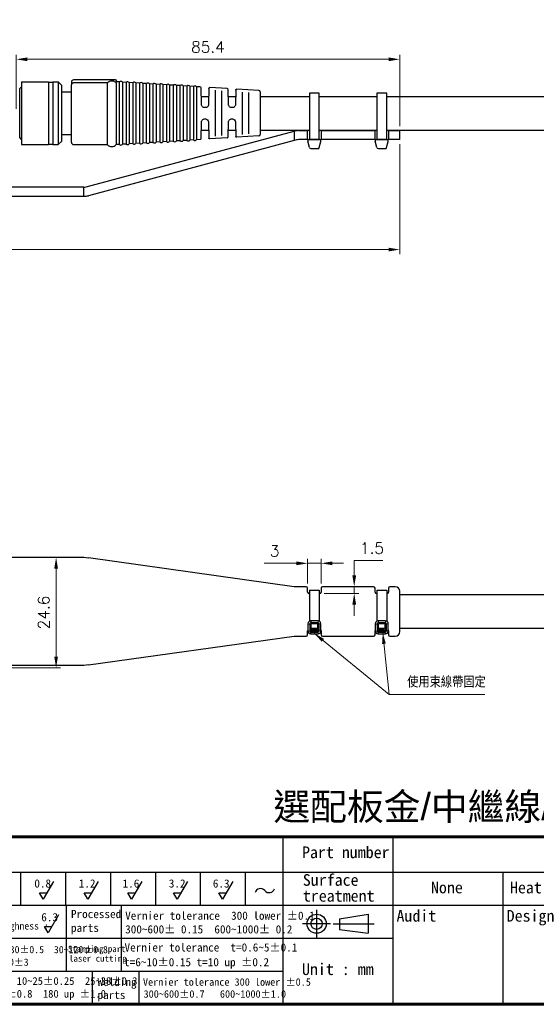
# Model space of a CAD drawing. Header units: inches. Extents: x 0 to 5766, y -2164 to 1330.
# Tile 204 of 217: x 4978 to 5093, y 238 to 457. Entities that reach past the tile are written whole.
import ezdxf
from ezdxf.enums import TextEntityAlignment as Align

# ---------------------------------------------------------------- set-up
doc = ezdxf.new("R2010")
doc.units = ezdxf.units.IN
doc.header["$MEASUREMENT"] = 0
doc.linetypes.add('SLD-實線', pattern=[0])
for name, color, linetype, lineweight in [('AM_0', 7, 'Continuous', 30), ('AM_5', 3, 'Continuous', 15), ('可見 (ISO)', 7, 'Continuous', 25)]:
    doc.layers.add(name, color=color, linetype=linetype, lineweight=lineweight)
doc.layers.add('BORDER', color=7, linetype='Continuous')
doc.layers.add('圖框', color=7, linetype='SLD-實線')
doc.styles.get("Standard").update_dxf_attribs({"font": 'arial.ttf'})
doc.styles.add('尺寸標註', font='romans.shx', dxfattribs={"bigfont": 'CHINESET.SHX'})
doc.styles.add('標題欄', font='txt')
doc.dimstyles.new('CNS1', dxfattribs={"dimtxt": 2.5, "dimasz": 2.5, "dimexe": 1, "dimexo": 1, "dimgap": 1.5, "dimtad": 1, "dimtoh": 1, "dimdec": 1, "dimdsep": 46, "dimtxsty": '尺寸標註', "dimcen": 0, "dimclrd": 2, "dimclre": 2, "dimclrt": 1, "dimadec": 0, "dimazin": 2, "dimtp": 0.1, "dimtm": 0.1, "dimtfac": 0.71, "dimtdec": 1, "dimtmove": 0, "dimatfit": 0, "dimfxl": 0, "dimlwd": 13, "dimlwe": 13, "dimarcsym": 0})
doc.dimstyles.new('CNS1$0', dxfattribs={"dimtxt": 2.5, "dimasz": 2.5, "dimexe": 1, "dimexo": 1, "dimgap": 1.5, "dimtad": 1, "dimtoh": 1, "dimdec": 1, "dimdsep": 46, "dimtxsty": '尺寸標註', "dimcen": 0, "dimclrd": 2, "dimclre": 2, "dimclrt": 1, "dimadec": 0, "dimazin": 2, "dimtp": 0.1, "dimtm": 0.1, "dimtfac": 0.71, "dimtdec": 1, "dimtmove": 0, "dimatfit": 0, "dimfxl": 0, "dimlwd": 13, "dimlwe": 13, "dimarcsym": 0})

# ---------------------------------------------------------------- blocks, each defined once
blk = doc.blocks.new('A4-英文圖框-橫式')
at = {"layer": 'BORDER', "color": 123, "linetype": 'Continuous', "lineweight": 60, "ltscale": 25.4}
blk.add_line((2151.7, -57.78), (2549.79, -57.78), dxfattribs=at)
at = {"layer": 'BORDER', "color": 60, "linetype": 'Continuous', "ltscale": 25.4}
for p, q in [((2364.21, -57.78), (2364.21, -95.06)), ((2388.73, -65.63), (2388.73, -57.78)), ((2151.7, -65.63), (2549.79, -65.63)), ((2305.82, -65.63), (2305.82, -72.99)), ((2315.82, -65.63), (2315.82, -72.99)), ((2325.82, -65.63), (2325.82, -72.99)), ((2335.82, -65.63), (2335.82, -72.99)), ((2345.82, -65.63), (2345.82, -72.99)), ((2355.82, -65.63), (2355.82, -72.99)), ((2364.21, -65.63), (2364.21, -95.06)), ((2364.22, -65.63), (2364.22, -72.99)), ((2364.22, -65.63), (2364.22, -72.99)), ((2388.73, -95.06), (2388.73, -65.63)), ((2413.26, -95.06), (2413.26, -65.63)), ((2151.7, -72.99), (2364.21, -72.99)), ((2315.96, -72.99), (2315.96, -80.35)), ((2328.19, -72.99), (2328.19, -80.35)), ((2364.21, -72.99), (2462.31, -72.99)), ((2151.7, -80.35), (2364.21, -80.35)), ((2315.96, -80.35), (2315.96, -87.7)), ((2328.19, -80.35), (2328.19, -87.7)), ((2364.21, -80.35), (2388.73, -80.35)), ((2151.7, -87.7), (2364.21, -87.7)), ((2321.74, -87.7), (2321.74, -95.06)), ((2332.11, -87.7), (2332.11, -95.06)), ((2364.21, -95.06), (2549.79, -95.06))]:
    blk.add_line(p, q, dxfattribs=at)
at = {"layer": 'BORDER', "color": 2, "linetype": 'Continuous', "ltscale": 25.4}
for p, q in [((2313.17, -67.68), (2310.88, -71.65)), ((2323.06, -67.68), (2320.77, -71.65)), ((2332.82, -67.68), (2330.53, -71.65)), ((2342.95, -67.68), (2340.66, -71.65)), ((2353.07, -67.68), (2350.78, -71.65)), ((2310.88, -71.65), (2310.05, -70.22)), ((2310.05, -70.22), (2311.7, -70.22)), ((2320.77, -71.65), (2319.94, -70.22)), ((2319.94, -70.22), (2321.59, -70.22)), ((2330.53, -71.65), (2329.7, -70.22)), ((2329.7, -70.22), (2331.35, -70.22)), ((2340.66, -71.65), (2339.84, -70.22)), ((2339.84, -70.22), (2341.48, -70.22)), ((2350.78, -71.65), (2349.96, -70.22)), ((2349.96, -70.22), (2351.61, -70.22)), ((2314.27, -75.17), (2311.98, -79.13)), ((2311.98, -79.13), (2311.16, -77.71)), ((2311.16, -77.71), (2312.8, -77.71))]:
    blk.add_line(p, q, dxfattribs=at)
at = {"layer": 'BORDER', "color": 4, "linetype": 'Continuous', "ltscale": 25.4}
for p, q in [((2371.71, -74.01), (2371.71, -80.23)), ((2374.82, -77.12), (2368.6, -77.12)), ((2375.39, -77.12), (2384.51, -77.12))]:
    blk.add_line(p, q, dxfattribs=at)
at = {"layer": 'BORDER', "color": 7, "linetype": 'Continuous', "ltscale": 25.4}
for p, q in [((2376.83, -76.06), (2383.16, -74.99)), ((2376.83, -76.06), (2376.83, -78.37)), ((2383.16, -74.99), (2383.16, -79.24)), ((2376.83, -78.37), (2383.16, -79.24))]:
    blk.add_line(p, q, dxfattribs=at)
at = {"layer": 'BORDER', "color": 123, "linetype": 'Continuous', "lineweight": 60, "ltscale": 25.4}
blk.add_lwpolyline([(2151.7, 188.79), (2555.09, 188.79), (2555.09, -95.06), (2151.7, -95.06)], close=True, dxfattribs=at)
at = {"layer": 'BORDER', "color": 7, "linetype": 'Continuous', "ltscale": 25.4}
for radius in [2.13, 1.26]:
    blk.add_circle((2371.71, -77.12), radius, dxfattribs=at)
at = {"layer": 'BORDER', "color": 2, "linetype": 'Continuous', "ltscale": 25.4}
for centre, start, end in [((2359.2, -70.55), 39.8056, 162.5792), ((2361.14, -68.94), 219.8056, 342.5792)]:
    blk.add_arc(centre, 1.26, start, end, dxfattribs=at)
at = {"layer": '圖框', "style": '標題欄'}
for s, height, p in [('Part number', 2.6053, (2368.46, -59.91)), ('0.8', 1.824, (2308.88, -67.24)), ('1.2', 1.824, (2318.77, -67.24)), ('1.6', 1.824, (2328.53, -67.24)), ('3.2', 1.824, (2338.81, -67.24)), ('6.3', 1.824, (2348.61, -67.24)), ('Surface', 2.605, (2368.64, -66.07)), ('Heat treatment', 2.6053, (2414.74, -67.75)), ('treatment', 2.605, (2368.64, -69.6)), ('Processed', 1.824, (2317.04, -74.04)), ('Vernier tolerance  300 lower %%P0.1', 1.8237, (2329.1, -74.41)), ('Audit', 2.605, (2389.49, -74.05)), ('Design', 2.605, (2414.01, -74.05)), ('surface roughness :', 1.5965, (2291.45, -76.81)), ('6.3', 1.824, (2310.42, -74.74)), ('parts', 1.824, (2317.04, -77.12)), ('300~600%%P 0.15  600~1000%%P 0.2', 1.8237, (2329.1, -77.45)), ('Vernier tolerance 6 lower %%P0.3  6~30%%P0.5  30~120%%P0.8', 1.6062, (2265.15, -82.07)), ('Stamping part', 1.4514, (2316.36, -81.99)), ('Vernier tolerance  t=0.6~5%%P0.1', 1.8237, (2328.96, -81.48)), ('120~400%%P1.2  400~1000%%P2  1000~2000%%P3', 1.6062, (2265, -84.87)), ('laser cutting', 1.4514, (2316.61, -84.12)), ('t=6~10%%P0.15 t=10 up %%P0.2', 1.8237, (2328.87, -84.76)), ('Unit : mm', 2.605, (2368.45, -85.94)), ('Vernier tolerance 10 lower %%P0.2  10~25%%P0.25  25~38%%P0.3', 1.7169, (2265.25, -89.01)), ('Welding', 1.824, (2322.95, -89.17)), ('Vernier tolerance 300 lower %%P0.5  ', 1.6654, (2333.05, -89.26)), ('38~50%%P0.5  50~100%%P0.6  100~180%%P0.8  180 up %%P1.0', 1.7169, (2265.25, -91.86)), ('300~600%%P0.7   600~1000%%P1.0', 1.6654, (2333.19, -91.93)), ('parts', 1.824, (2322.95, -92.06))]:
    blk.add_text(s, height=height, dxfattribs=at).set_placement(p, align=Align.TOP_LEFT)
blk = doc.blocks.new('*D492')
at = {"layer": 'AM_5', "color": 2, "lineweight": 13}
for p, q in [((4846.89, 435.36), (4846.89, 405)), ((5062.4, 429.47), (5062.4, 405)), ((4849.39, 406), (5059.9, 406))]:
    blk.add_line(p, q, dxfattribs=at)
at = {"layer": 'AM_5', "color": 2}
for points in [[(4849.39, 406.41), (4849.39, 405.58), (4846.89, 406)], [(5059.9, 406.41), (5059.9, 405.58), (5062.4, 406)]]:
    blk.add_solid(points, dxfattribs=at)
at = {"layer": 'Defpoints', "color": 0}
for p in [(4846.89, 436.36), (5062.4, 430.47), (5062.4, 406)]:
    blk.add_point(p, dxfattribs=at)
at = {"layer": 'AM_5', "color": 1, "insert": (4954.65, 408.75), "char_height": 2.5, "attachment_point": 5, "style": '尺寸標註'}
blk.add_mtext('215.5', dxfattribs=at)
blk = doc.blocks.new('*D493')
at = {"layer": 'AM_5', "color": 2, "lineweight": 13}
for p, q in [((4977.04, 437.36), (4977.04, 449.36)), ((4979.54, 448.36), (5059.9, 448.36)), ((5062.4, 433.47), (5062.4, 449.36))]:
    blk.add_line(p, q, dxfattribs=at)
at = {"layer": 'AM_5', "color": 2}
for points in [[(4979.54, 448.78), (4979.54, 447.94), (4977.04, 448.36)], [(5059.9, 448.78), (5059.9, 447.94), (5062.4, 448.36)]]:
    blk.add_solid(points, dxfattribs=at)
at = {"layer": 'Defpoints', "color": 0}
for p in [(5062.4, 448.36), (4977.04, 436.36), (5062.4, 432.47)]:
    blk.add_point(p, dxfattribs=at)
at = {"layer": 'AM_5', "color": 1, "insert": (5019.72, 451.11), "char_height": 2.5, "attachment_point": 5, "style": '尺寸標註'}
blk.add_mtext('85.4', dxfattribs=at)
blk = doc.blocks.new('*D494')
at = {"layer": 'AM_5', "color": 2, "lineweight": 13}
for p, q in [((4986.79, 337.47), (4986.91, 337.47)), ((4985.91, 315.37), (4985.91, 334.97)), ((4972.59, 312.87), (4986.91, 312.87))]:
    blk.add_line(p, q, dxfattribs=at)
at = {"layer": 'AM_5', "color": 2}
for points in [[(4985.5, 334.97), (4986.33, 334.97), (4985.91, 337.47)], [(4985.5, 315.37), (4986.33, 315.37), (4985.91, 312.87)]]:
    blk.add_solid(points, dxfattribs=at)
at = {"layer": 'Defpoints', "color": 0}
for p in [(4985.79, 337.47), (4985.91, 337.47), (4971.59, 312.87)]:
    blk.add_point(p, dxfattribs=at)
at = {"layer": 'AM_5', "color": 1, "insert": (4983.16, 325.17), "char_height": 2.5, "attachment_point": 5, "rotation": 90, "style": '尺寸標註'}
blk.add_mtext('24.6', dxfattribs=at)
blk = doc.blocks.new('*D495')
at = {"layer": 'AM_5', "color": 2, "lineweight": 13}
for p, q in [((5039.4, 336.13), (5032.23, 336.13)), ((5041.9, 331.62), (5041.9, 337.13)), ((5044.9, 336.13), (5041.9, 336.13)), ((5044.9, 331.62), (5044.9, 337.13)), ((5047.4, 336.13), (5049.9, 336.13))]:
    blk.add_line(p, q, dxfattribs=at)
at = {"layer": 'AM_5', "color": 2}
for points in [[(5039.4, 336.54), (5039.4, 335.71), (5041.9, 336.13)], [(5047.4, 336.54), (5047.4, 335.71), (5044.9, 336.13)]]:
    blk.add_solid(points, dxfattribs=at)
at = {"layer": 'Defpoints', "color": 0}
for p in [(5044.9, 336.13), (5041.9, 330.62), (5044.9, 330.62)]:
    blk.add_point(p, dxfattribs=at)
at = {"layer": 'AM_5', "color": 1, "insert": (5034.56, 338.88), "char_height": 2.5, "attachment_point": 5, "style": '尺寸標註'}
blk.add_mtext('3', dxfattribs=at)
blk = doc.blocks.new('*D496')
at = {"layer": 'AM_5', "color": 2, "lineweight": 13}
for p, q in [((5052.27, 333.42), (5052.27, 336.77)), ((5052.27, 336.77), (5058.65, 336.77)), ((5045.6, 329.42), (5053.27, 329.42)), ((5046.2, 330.92), (5053.27, 330.92)), ((5052.27, 329.42), (5052.27, 330.92)), ((5052.27, 326.92), (5052.27, 324.42))]:
    blk.add_line(p, q, dxfattribs=at)
at = {"layer": 'AM_5', "color": 2}
for points in [[(5051.85, 333.42), (5052.69, 333.42), (5052.27, 330.92)], [(5051.85, 326.92), (5052.69, 326.92), (5052.27, 329.42)]]:
    blk.add_solid(points, dxfattribs=at)
at = {"layer": 'Defpoints', "color": 0}
for p in [(5044.6, 329.42), (5045.2, 330.92), (5052.27, 329.42)]:
    blk.add_point(p, dxfattribs=at)
at = {"layer": 'AM_5', "color": 1, "insert": (5056.21, 339.52), "char_height": 2.5, "attachment_point": 5, "style": '尺寸標註'}
blk.add_mtext('1.5', dxfattribs=at)

msp = doc.modelspace()

# ---------------------------------------------------------------- hatches: boundary and pattern name
h = msp.add_hatch()
h.set_pattern_fill('ANSI34', color=256, scale=0.01, angle=135)
h.set_pattern_definition([(180, (4587.99952, -1324.7536), (-1e-17, -0.1905), []), (180, (4587.96777, -1324.72184), (-1e-17, -0.1905), []), (180, (4587.93602, -1324.6901), (-1e-17, -0.1905), []), (180, (4587.90427, -1324.65834), (-1e-17, -0.1905), [])])
h.paths.add_polyline_path([(5042.894, 321.717), (5042.794, 321.046), (5044.006, 321.046), (5043.906, 321.717)])
h = msp.add_hatch()
h.set_pattern_fill('ANSI34', color=256, scale=0.01, angle=135)
h.set_pattern_definition([(180, (4602.99952, -1324.7536), (-1e-17, -0.1905), []), (180, (4602.96777, -1324.72184), (-1e-17, -0.1905), []), (180, (4602.93602, -1324.6901), (-1e-17, -0.1905), []), (180, (4602.90427, -1324.65834), (-1e-17, -0.1905), [])])
h.paths.add_polyline_path([(5057.894, 321.717), (5057.794, 321.046), (5059.006, 321.046), (5058.906, 321.717)])

# ---------------------------------------------------------------- linework, layer by layer
for p, q in [((5042.301, 428.716), (5041.956, 430.116)), ((5042.251, 430.475), (5044.541, 430.475)), ((5044.484, 428.69), (5044.829, 430.09)), ((5057.301, 428.716), (5056.956, 430.116)), ((5057.251, 430.475), (5059.541, 430.475)), ((5059.484, 428.69), (5059.829, 430.09)), ((5042.596, 428.475), (5044.196, 428.475)), ((5057.596, 428.475), (5059.196, 428.475)), ((5042.294, 330.135), (5044.498, 330.135)), ((5044.498, 330.135), (5044.498, 323.227)), ((5057.294, 330.135), (5059.498, 330.135)), ((5059.498, 330.135), (5059.498, 323.227)), ((5041.964, 322.687), (5041.964, 321.017)), ((5041.964, 322.687), (5042.364, 322.587)), ((5044.235, 323.287), (5042.564, 323.287)), ((5042.564, 323.287), (5042.664, 322.887)), ((5042.664, 321.717), (5042.664, 322.687)), ((5044.235, 323.287), (5044.135, 322.887)), ((5044.135, 321.717), (5044.135, 322.687)), ((5044.835, 322.687), (5044.435, 322.587)), ((5044.835, 321.017), (5044.835, 322.687)), ((5056.964, 322.687), (5056.964, 321.017)), ((5056.964, 322.687), (5057.364, 322.587)), ((5059.235, 323.287), (5057.564, 323.287)), ((5057.564, 323.287), (5057.664, 322.887)), ((5057.664, 321.717), (5057.664, 322.687)), ((5059.235, 323.287), (5059.135, 322.887)), ((5059.135, 321.717), (5059.135, 322.687)), ((5059.835, 322.687), (5059.435, 322.587)), ((5059.835, 321.017), (5059.835, 322.687)), ((5041.964, 321.017), (5042.364, 321.117)), ((5042.664, 321.717), (5042.564, 321.717)), ((5042.564, 320.417), (5042.664, 320.817)), ((5042.564, 320.417), (5044.235, 320.417)), ((5042.794, 321.046), (5042.894, 321.717)), ((5044.006, 321.046), (5043.906, 321.717)), ((5044.235, 321.717), (5044.135, 321.717)), ((5044.235, 320.417), (5044.135, 320.817)), ((5044.235, 321.717), (5044.235, 321.117)), ((5044.835, 321.017), (5044.435, 321.117)), ((5056.964, 321.017), (5057.364, 321.117)), ((5057.664, 321.717), (5057.564, 321.717)), ((5057.564, 320.417), (5057.664, 320.817)), ((5057.564, 320.417), (5059.235, 320.417)), ((5057.794, 321.046), (5057.894, 321.717)), ((5059.006, 321.046), (5058.906, 321.717)), ((5059.235, 321.717), (5059.135, 321.717)), ((5059.235, 320.417), (5059.135, 320.817)), ((5059.235, 321.717), (5059.235, 321.117)), ((5059.835, 321.017), (5059.435, 321.117))]:
    msp.add_line(p, q)
for points in [[(5042.294, 430.475), (5044.498, 430.475), (5044.498, 440.828), (5042.294, 440.828)], [(5057.294, 430.475), (5059.498, 430.475), (5059.498, 440.828), (5057.294, 440.828)], [(5042.594, 321.717), (5044.206, 321.717), (5044.206, 321.046), (5042.594, 321.046)], [(5057.594, 321.717), (5059.206, 321.717), (5059.206, 321.046), (5057.594, 321.046)]]:
    msp.add_lwpolyline(points, close=True)
for points in [[(5042.294, 330.135), (5042.294, 323.223)], [(5057.294, 330.135), (5057.294, 323.223)], [(5044.135, 322.687), (5042.664, 322.687)], [(5059.135, 322.687), (5057.664, 322.687)]]:
    msp.add_lwpolyline(points)
for points in [[(5042.664, 320.817), (5044.135, 320.817, 0.4142136), (5044.435, 321.117), (5044.435, 322.587, 0.4142136), (5044.135, 322.887), (5042.664, 322.887, 0.4142136), (5042.364, 322.587), (5042.364, 321.117, 0.4142136)], [(5057.664, 320.817), (5059.135, 320.817, 0.4142136), (5059.435, 321.117), (5059.435, 322.587, 0.4142136), (5059.135, 322.887), (5057.664, 322.887, 0.4142136), (5057.364, 322.587), (5057.364, 321.117, 0.4142136)]]:
    msp.add_lwpolyline(points, format="xyb", close=True)
for points in [[(5042.564, 321.717), (5042.564, 321.117, 0.4142136), (5042.664, 321.017), (5044.135, 321.017, 0.4142136), (5044.235, 321.117)], [(5057.564, 321.717), (5057.564, 321.117, 0.4142136), (5057.664, 321.017), (5059.135, 321.017, 0.4142136), (5059.235, 321.117)]]:
    msp.add_lwpolyline(points, format="xyb")
for centre, radius, start, end in [((5042.251, 430.175), 0.3, 90, 191.30993), ((5044.541, 430.175), 0.3, 343.67936, 90), ((5057.251, 430.175), 0.3, 90, 191.30993), ((5059.541, 430.175), 0.3, 343.67936, 90), ((5042.596, 428.775), 0.3, 191.30993, 270), ((5044.196, 428.775), 0.3, 270, 343.67936), ((5057.596, 428.775), 0.3, 191.30993, 270), ((5059.196, 428.775), 0.3, 270, 343.67936), ((5042.564, 322.687), 0.6, 90, 180), ((5044.235, 322.687), 0.6, 0, 90), ((5057.564, 322.687), 0.6, 90, 180), ((5059.235, 322.687), 0.6, 0, 90), ((5042.564, 321.017), 0.6, 180, 270), ((5044.235, 321.017), 0.6, 270, 0), ((5057.564, 321.017), 0.6, 180, 270), ((5059.235, 321.017), 0.6, 270, 0)]:
    msp.add_arc(centre, radius, start, end)
at = {"layer": '可見 (ISO)'}
for p, q in [((4978.212, 443.361), (4978.212, 429.361)), ((4978.212, 443.361), (4984.212, 443.361)), ((4984.212, 443.361), (4984.212, 429.361)), ((4984.212, 443.261), (4985.212, 443.261)), ((4985.212, 443.361), (4985.212, 429.361)), ((4985.212, 443.361), (4986.407, 443.361)), ((4986.407, 443.361), (4986.407, 429.361)), ((4987.212, 442.556), (4986.407, 443.361)), ((4989.312, 443.276), (4989.312, 442.708)), ((4997.518, 443.776), (4989.812, 443.776)), ((4997.312, 443.098), (4989.812, 443.098)), ((4997.312, 443.098), (4997.312, 429.361)), ((4999.105, 443.776), (4997.518, 443.776)), ((4999.105, 443.776), (4999.312, 443.776)), ((4999.312, 443.776), (4999.312, 443.276)), ((4999.977, 443.32), (4999.312, 443.361)), ((4999.312, 443.098), (4999.312, 443.276)), ((4999.312, 443.098), (4999.312, 429.361)), ((4999.977, 443.32), (4999.977, 429.401)), ((5000.689, 443.276), (5000.689, 429.445)), ((5001.477, 443.228), (5000.689, 443.276)), ((5001.477, 443.228), (5001.477, 429.493)), ((5002.189, 443.185), (5002.189, 429.537)), ((5002.977, 443.136), (5002.189, 443.185)), ((5002.977, 443.136), (5002.977, 429.585)), ((5003.689, 443.093), (5003.689, 429.628)), ((5004.477, 443.045), (5003.689, 443.093)), ((5004.477, 443.045), (5004.477, 429.676)), ((5005.189, 443.001), (5005.189, 429.72)), ((5005.977, 442.953), (5005.189, 443.001)), ((5005.977, 442.953), (5005.977, 429.768)), ((5006.689, 442.909), (5006.689, 429.812)), ((5007.477, 442.861), (5006.689, 442.909)), ((4977.812, 441.861), (4978.212, 442.261)), ((4977.812, 430.861), (4977.812, 441.861)), ((4987.212, 430.166), (4987.212, 442.556)), ((4987.212, 441.111), (4989.312, 441.111)), ((4989.312, 429.861), (4989.312, 442.708)), ((5007.477, 442.861), (5007.477, 429.86)), ((5008.189, 442.818), (5008.189, 429.904)), ((5008.977, 442.769), (5008.189, 442.818)), ((5008.977, 442.769), (5008.977, 429.952)), ((5009.689, 442.726), (5009.689, 429.995)), ((5010.477, 442.678), (5009.689, 442.726)), ((5010.477, 442.678), (5010.477, 430.043)), ((5011.189, 442.634), (5011.189, 430.087)), ((5011.977, 442.586), (5011.189, 442.634)), ((5011.977, 442.586), (5011.977, 430.135)), ((5012.689, 442.542), (5012.689, 430.179)), ((5013.477, 442.494), (5012.689, 442.542)), ((5013.477, 442.494), (5013.477, 430.227)), ((5014.189, 442.451), (5014.189, 430.271)), ((5014.977, 442.402), (5014.189, 442.451)), ((5014.977, 442.402), (5014.977, 430.319)), ((5015.689, 442.359), (5015.689, 430.362)), ((5016.477, 442.311), (5015.689, 442.359)), ((5016.477, 442.311), (5016.477, 430.41)), ((5017.189, 442.267), (5017.189, 430.454)), ((5018.016, 442.217), (5017.189, 442.267)), ((5018.282, 438.296), (5018.204, 442.021)), ((5019.916, 441.892), (5019.841, 438.296)), ((5024.024, 441.849), (5020.129, 442.087)), ((5021.312, 441.467), (5021.312, 431.254)), ((5022.812, 431.379), (5022.812, 441.343)), ((5024.282, 438.296), (5024.212, 441.654)), ((5025.909, 441.525), (5025.841, 438.296)), ((5031.03, 441.421), (5026.121, 441.721)), ((5027.312, 441.072), (5027.312, 431.649)), ((5028.812, 431.775), (5028.812, 440.946)), ((5031.312, 441.121), (5031.312, 431.6)), ((5018.244, 440.111), (5019.879, 440.111)), ((5024.244, 440.111), (5025.879, 440.111)), ((5031.312, 440.111), (5042.294, 440.111)), ((5044.498, 440.111), (5057.294, 440.111)), ((5059.498, 440.111), (5104.212, 440.111)), ((5019.141, 437.611), (5018.982, 437.611)), ((5025.141, 437.611), (5024.982, 437.611)), ((5018.204, 430.7), (5018.282, 434.425)), ((5018.982, 435.111), (5019.141, 435.111)), ((5019.841, 434.425), (5019.916, 430.829)), ((5024.212, 431.067), (5024.282, 434.425)), ((5024.982, 435.111), (5025.141, 435.111)), ((5025.841, 434.425), (5025.909, 431.196)), ((4992.583, 419.929), (5038.896, 432.338)), ((5018.244, 432.611), (5019.879, 432.611)), ((5024.244, 432.611), (5025.879, 432.611)), ((5031.312, 432.611), (5042.294, 432.611)), ((5038.896, 432.338), (5038.896, 430.268)), ((5039.931, 432.475), (5041.596, 432.475)), ((5041.596, 432.475), (5041.896, 432.475)), ((5042.196, 432.475), (5041.896, 432.475)), ((5041.896, 430.475), (5041.896, 432.475)), ((5042.196, 432.475), (5042.294, 432.475)), ((5044.498, 432.611), (5057.294, 432.611)), ((5044.498, 432.475), (5044.596, 432.475)), ((5044.896, 432.475), (5044.596, 432.475)), ((5044.896, 432.475), (5045.196, 432.475)), ((5044.896, 432.475), (5044.896, 430.475)), ((5045.196, 432.475), (5056.596, 432.475)), ((5056.596, 432.475), (5056.896, 432.475)), ((5057.196, 432.475), (5056.896, 432.475)), ((5056.896, 430.475), (5056.896, 432.475)), ((5057.196, 432.475), (5057.294, 432.475)), ((5059.498, 432.611), (5104.212, 432.611)), ((5059.498, 432.475), (5059.596, 432.475)), ((5059.896, 432.475), (5059.596, 432.475)), ((5059.896, 432.475), (5060.196, 432.475)), ((5059.896, 432.475), (5059.896, 430.475)), ((5060.196, 432.475), (5061.404, 432.475)), ((5061.404, 432.475), (5062.404, 432.475)), ((5062.404, 430.475), (5062.404, 432.475)), ((4977.812, 430.861), (4978.212, 430.461)), ((4987.212, 430.166), (4986.407, 429.361)), ((4987.212, 431.611), (4989.312, 431.611)), ((5038.896, 430.268), (4993.1, 417.997)), ((5005.977, 429.768), (5005.189, 429.72)), ((5007.477, 429.86), (5006.689, 429.812)), ((5008.977, 429.952), (5008.189, 429.904)), ((5010.477, 430.043), (5009.689, 429.995)), ((5011.977, 430.135), (5011.189, 430.087)), ((5013.477, 430.227), (5012.689, 430.179)), ((5014.977, 430.319), (5014.189, 430.271)), ((5016.477, 430.41), (5015.689, 430.362)), ((5018.016, 430.505), (5017.189, 430.454)), ((5024.024, 430.872), (5020.129, 430.634)), ((5031.03, 431.301), (5026.121, 431)), ((5039.413, 430.406), (5038.896, 430.268)), ((5041.596, 430.475), (5039.931, 430.475)), ((5041.896, 430.475), (5041.596, 430.475)), ((5041.896, 430.475), (5042.196, 430.475)), ((5044.596, 430.475), (5042.196, 430.475)), ((5044.596, 430.475), (5044.896, 430.475)), ((5045.196, 430.475), (5044.896, 430.475)), ((5056.596, 430.475), (5045.196, 430.475)), ((5056.896, 430.475), (5056.596, 430.475)), ((5056.896, 430.475), (5057.196, 430.475)), ((5059.596, 430.475), (5057.196, 430.475)), ((5059.596, 430.475), (5059.896, 430.475)), ((5060.196, 430.475), (5059.896, 430.475)), ((5061.404, 430.475), (5060.196, 430.475)), ((5062.404, 430.475), (5061.404, 430.475)), ((4978.212, 429.361), (4984.212, 429.361)), ((4984.212, 429.461), (4985.212, 429.461)), ((4985.212, 429.361), (4986.407, 429.361)), ((4989.812, 429.361), (4997.312, 429.361)), ((4999.977, 429.401), (4999.312, 429.361)), ((5001.477, 429.493), (5000.689, 429.445)), ((5002.977, 429.585), (5002.189, 429.537)), ((5004.477, 429.676), (5003.689, 429.628)), ((4992.065, 419.861), (4971.592, 419.861)), ((4992.065, 417.861), (4992.065, 419.861)), ((4891.592, 417.861), (4992.065, 417.861)), ((4891.592, 337.468), (4992.065, 337.468)), ((4992.065, 337.468), (4993.1, 337.323)), ((5038.896, 330.918), (4993.1, 337.323)), ((5039.413, 330.918), (5038.896, 330.918)), ((5039.931, 330.918), (5039.413, 330.918)), ((5041.596, 330.918), (5039.931, 330.918)), ((5041.896, 329.718), (5041.896, 330.618)), ((5042.294, 329.418), (5042.196, 329.418)), ((5044.596, 329.418), (5044.498, 329.418)), ((5044.896, 330.618), (5044.896, 329.718)), ((5056.596, 330.918), (5045.196, 330.918)), ((5056.896, 329.718), (5056.896, 330.618)), ((5057.294, 329.418), (5057.196, 329.418)), ((5059.596, 329.418), (5059.498, 329.418)), ((5059.896, 330.618), (5059.896, 329.718)), ((5061.404, 330.918), (5060.196, 330.918)), ((5062.404, 320.918), (5062.404, 329.918)), ((5062.404, 329.168), (5104.212, 329.168)), ((5041.896, 320.218), (5041.896, 321.118)), ((5044.896, 321.118), (5044.896, 320.218)), ((5056.896, 320.218), (5056.896, 321.118)), ((5059.896, 321.118), (5059.896, 320.218)), ((5062.404, 321.668), (5104.212, 321.668)), ((4993.1, 313.513), (5038.896, 319.918)), ((5038.896, 319.918), (5039.413, 319.918)), ((5039.413, 319.918), (5039.931, 319.918)), ((5039.931, 319.918), (5041.596, 319.918)), ((5045.196, 319.918), (5056.596, 319.918)), ((5060.196, 319.918), (5061.404, 319.918)), ((4992.065, 313.368), (4936.071, 313.368)), ((4993.1, 313.513), (4992.065, 313.368))]:
    msp.add_line(p, q, dxfattribs=at)
for centre, radius, start, end in [((4989.812, 443.276), 0.5, 90, 180), ((5000.312, 442.949), 0.5, 40.927, 132.073), ((5001.812, 442.857), 0.5, 40.927, 132.073), ((5003.312, 442.765), 0.5, 40.927, 132.073), ((5004.812, 442.674), 0.5, 40.927, 132.073), ((5006.312, 442.582), 0.5, 40.927, 132.073), ((5007.812, 442.49), 0.5, 40.927, 132.073), ((5009.312, 442.398), 0.5, 40.927, 132.073), ((5010.812, 442.307), 0.5, 40.927, 132.073), ((5012.312, 442.215), 0.5, 40.927, 132.073), ((5013.812, 442.123), 0.5, 40.927, 132.073), ((5015.312, 442.031), 0.5, 40.927, 132.073), ((5016.812, 441.94), 0.5, 40.927, 132.073), ((5018.004, 442.017), 0.2, 1.2, 86.50001), ((5024.012, 441.649), 0.2, 1.2, 86.50001), ((5031.012, 441.121), 0.3, 0, 86.5), ((5039.931, 428.475), 4, 90, 105), ((4989.812, 429.861), 0.5, 180, 270), ((5006.312, 430.139), 0.5, 227.927, 319.073), ((5007.812, 430.231), 0.5, 227.927, 319.073), ((5009.312, 430.323), 0.5, 227.927, 319.073), ((5010.812, 430.415), 0.5, 227.927, 319.073), ((5012.312, 430.506), 0.5, 227.927, 319.073), ((5013.812, 430.598), 0.5, 227.927, 319.073), ((5015.312, 430.69), 0.5, 227.927, 319.073), ((5016.812, 430.782), 0.5, 227.927, 319.073), ((5018.004, 430.704), 0.2, 273.5, 358.8), ((5024.012, 431.072), 0.2, 273.49999, 358.8), ((5031.012, 431.6), 0.3, 273.5, 0), ((5039.931, 428.475), 2, 90, 105), ((4998.312, 430.358), 1.412, 224.9231, 315.0769), ((5000.312, 429.772), 0.5, 227.927, 319.073), ((5001.812, 429.864), 0.5, 227.927, 319.073), ((5003.312, 429.956), 0.5, 227.927, 319.073), ((5004.812, 430.048), 0.5, 227.927, 319.073), ((4992.065, 421.861), 2, 270, 285), ((4992.065, 421.861), 4, 270, 285), ((5041.596, 330.618), 0.3, 0, 90), ((5042.196, 329.718), 0.3, 180, 270), ((5044.596, 329.718), 0.3, 270, 0), ((5045.196, 330.618), 0.3, 90, 180), ((5056.596, 330.618), 0.3, 0, 90), ((5057.196, 329.718), 0.3, 180, 270), ((5059.596, 329.718), 0.3, 270, 0), ((5060.196, 330.618), 0.3, 90, 180), ((5061.404, 329.918), 1, 0, 90), ((5041.596, 320.218), 0.3, 270, 0), ((5042.196, 321.118), 0.3, 140.4478, 180), ((5044.596, 321.118), 0.3, 0, 37.02651), ((5045.196, 320.218), 0.3, 180, 270), ((5056.596, 320.218), 0.3, 270, 0), ((5057.196, 321.118), 0.3, 140.4478, 180), ((5059.596, 321.118), 0.3, 0, 37.02651), ((5060.196, 320.218), 0.3, 180, 270), ((5061.404, 320.918), 1, 270, 0)]:
    msp.add_arc(centre, radius, start, end, dxfattribs=at)
for points, knots in [([(4989.812, 443.098), (4989.759, 443.098), (4989.708, 443.092), (4989.605, 443.067), (4989.557, 443.047), (4989.462, 442.994), (4989.421, 442.958), (4989.363, 442.888), (4989.344, 442.854), (4989.318, 442.784), (4989.312, 442.747), (4989.312, 442.71), (4989.312, 442.709), (4989.312, 442.708)], [-0.089472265, -0.089472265, -0.089472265, -0.089472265, -0.07360827, -0.07360827, -0.056164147, -0.056164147, -0.034792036, -0.034792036, -0.017689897, -0.017689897, 0, 0, 0.000404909, 0.000404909, 0.000404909, 0.000404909]), ([(4997.312, 443.098), (4997.315, 443.101), (4997.318, 443.104), (4997.378, 443.166), (4997.447, 443.223), (4997.518, 443.276)], [-0.105565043, -0.105565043, -0.105565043, -0.105565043, -0.104181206, -0.104181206, -0.079681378, -0.079681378, -0.079681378, -0.079681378]), ([(4999.105, 443.276), (4998.988, 443.357), (4998.863, 443.42), (4998.728, 443.463), (4998.594, 443.506), (4998.454, 443.528), (4998.313, 443.528), (4998.106, 443.528), (4997.9, 443.481), (4997.713, 443.39), (4997.645, 443.357), (4997.58, 443.319), (4997.518, 443.276)], [0, 0, 0, 0, 0.0004203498, 0.0004203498, 0.0004203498, 0.0008406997, 0.0008406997, 0.0008406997, 0.0014585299, 0.0014585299, 0.0014585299, 0.0016813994, 0.0016813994, 0.0016813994, 0.0016813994]), ([(4999.312, 443.098), (4999.308, 443.101), (4999.305, 443.104), (4999.245, 443.166), (4999.177, 443.223), (4999.105, 443.276)], [-0.105565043, -0.105565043, -0.105565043, -0.105565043, -0.104181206, -0.104181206, -0.079681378, -0.079681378, -0.079681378, -0.079681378]), ([(5019.916, 441.892), (5019.917, 441.901), (5019.917, 441.909), (5019.92, 441.926), (5019.922, 441.934), (5019.93, 441.963), (5019.939, 441.982), (5019.963, 442.017), (5019.978, 442.033), (5020.011, 442.059), (5020.03, 442.069), (5020.075, 442.085), (5020.102, 442.089), (5020.129, 442.087)], [0, 0, 0, 0, 0.002589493, 0.002589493, 0.005136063, 0.005136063, 0.0114626, 0.0114626, 0.017789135, 0.017789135, 0.02411567, 0.02411567, 0.03208159, 0.03208159, 0.03208159, 0.03208159]), ([(5025.909, 441.525), (5025.909, 441.534), (5025.91, 441.543), (5025.912, 441.56), (5025.914, 441.568), (5025.922, 441.596), (5025.931, 441.616), (5025.955, 441.651), (5025.97, 441.667), (5026.003, 441.692), (5026.022, 441.703), (5026.067, 441.719), (5026.094, 441.722), (5026.121, 441.721)], [0, 0, 0, 0, 0.002589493, 0.002589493, 0.005136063, 0.005136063, 0.0114626, 0.0114626, 0.017789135, 0.017789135, 0.02411567, 0.02411567, 0.03208159, 0.03208159, 0.03208159, 0.03208159]), ([(5018.982, 437.611), (5018.889, 437.611), (5018.797, 437.629), (5018.713, 437.664), (5018.628, 437.7), (5018.55, 437.752), (5018.486, 437.816), (5018.422, 437.881), (5018.371, 437.957), (5018.336, 438.04), (5018.302, 438.122), (5018.284, 438.21), (5018.282, 438.296)], [0, 0, 0, 0, 0.25, 0.25, 0.25, 0.5, 0.5, 0.5, 0.75, 0.75, 0.75, 1, 1, 1, 1]), ([(5019.841, 438.296), (5019.839, 438.209), (5019.821, 438.12), (5019.786, 438.039), (5019.752, 437.957), (5019.701, 437.881), (5019.637, 437.817), (5019.574, 437.753), (5019.496, 437.7), (5019.411, 437.665), (5019.326, 437.629), (5019.234, 437.611), (5019.141, 437.611)], [0, 0, 0, 0, 0.25, 0.25, 0.25, 0.5, 0.5, 0.5, 0.75, 0.75, 0.75, 1, 1, 1, 1]), ([(5024.982, 437.611), (5024.889, 437.611), (5024.797, 437.629), (5024.712, 437.665), (5024.627, 437.7), (5024.549, 437.753), (5024.485, 437.817), (5024.421, 437.882), (5024.37, 437.959), (5024.336, 438.041), (5024.301, 438.123), (5024.284, 438.21), (5024.282, 438.296)], [0, 0, 0, 0, 0.25, 0.25, 0.25, 0.5, 0.5, 0.5, 0.75, 0.75, 0.75, 1, 1, 1, 1]), ([(5025.841, 438.296), (5025.839, 438.209), (5025.821, 438.121), (5025.787, 438.04), (5025.753, 437.959), (5025.702, 437.882), (5025.638, 437.818), (5025.575, 437.754), (5025.497, 437.701), (5025.412, 437.665), (5025.327, 437.629), (5025.234, 437.611), (5025.141, 437.611)], [0, 0, 0, 0, 0.25, 0.25, 0.25, 0.5, 0.5, 0.5, 0.75, 0.75, 0.75, 1, 1, 1, 1]), ([(5018.282, 434.425), (5018.284, 434.512), (5018.302, 434.6), (5018.337, 434.682), (5018.371, 434.764), (5018.422, 434.841), (5018.486, 434.905), (5018.551, 434.969), (5018.628, 435.022), (5018.713, 435.057), (5018.798, 435.092), (5018.89, 435.111), (5018.982, 435.111)], [0, 0, 0, 0, 0.25, 0.25, 0.25, 0.5, 0.5, 0.5, 0.75, 0.75, 0.75, 1, 1, 1, 1]), ([(5019.141, 435.111), (5019.329, 435.111), (5019.51, 435.033), (5019.766, 434.775), (5019.838, 434.599), (5019.841, 434.425)], [0, 0, 0, 0, 0.5, 0.5, 1, 1, 1, 1]), ([(5024.282, 434.425), (5024.284, 434.511), (5024.302, 434.599), (5024.336, 434.681), (5024.37, 434.763), (5024.421, 434.84), (5024.486, 434.904), (5024.55, 434.969), (5024.627, 435.021), (5024.713, 435.057), (5024.798, 435.092), (5024.89, 435.111), (5024.982, 435.111)], [0, 0, 0, 0, 0.25, 0.25, 0.25, 0.5, 0.5, 0.5, 0.75, 0.75, 0.75, 1, 1, 1, 1]), ([(5025.141, 435.111), (5025.33, 435.111), (5025.511, 435.032), (5025.767, 434.774), (5025.838, 434.598), (5025.841, 434.425)], [0, 0, 0, 0, 0.5, 0.5, 1, 1, 1, 1]), ([(5020.129, 430.634), (5020.107, 430.632), (5020.085, 430.635), (5020.044, 430.646), (5020.024, 430.655), (5019.988, 430.679), (5019.971, 430.694), (5019.945, 430.729), (5019.934, 430.748), (5019.924, 430.778), (5019.921, 430.788), (5019.918, 430.808), (5019.917, 430.819), (5019.916, 430.829)], [0, 0, 0, 0, 0.006415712, 0.006415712, 0.012919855, 0.012919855, 0.019420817, 0.019420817, 0.025921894, 0.025921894, 0.028972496, 0.028972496, 0.032097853, 0.032097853, 0.032097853, 0.032097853]), ([(5026.121, 431), (5026.1, 430.999), (5026.078, 431.001), (5026.036, 431.012), (5026.016, 431.021), (5025.98, 431.046), (5025.964, 431.061), (5025.937, 431.095), (5025.927, 431.115), (5025.916, 431.145), (5025.914, 431.155), (5025.91, 431.175), (5025.909, 431.185), (5025.909, 431.196)], [0, 0, 0, 0, 0.006415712, 0.006415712, 0.012919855, 0.012919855, 0.019420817, 0.019420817, 0.025921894, 0.025921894, 0.028972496, 0.028972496, 0.032097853, 0.032097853, 0.032097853, 0.032097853])]:
    msp.add_open_spline(points, degree=3, knots=knots, dxfattribs=at)

# ---------------------------------------------------------------- block references
msp.add_blockref('A4-英文圖框-橫式', (2672.19, 332.989))

# ---------------------------------------------------------------- texts
at = {"layer": 'AM_0', "color": 1, "insert": (5064.054, 308.453), "char_height": 2.5, "attachment_point": 7, "style": '尺寸標註'}
msp.add_mtext('使用束線帶固定', dxfattribs=at)
at = {"layer": 'AM_0', "insert": (5218.982, 278.205), "char_height": 6, "attachment_point": 9}
msp.add_mtext_dynamic_manual_height_columns('{\\fPMingLiU|b0|i0|c136|p18;選配板金}/{\\fPMingLiU|b0|i0|c136|p18;中繼線}/{\\fPMingLiU|b0|i0|c136|p18;束線帶請於出貨時預先與夾爪組裝}', width=218.23164, gutter_width=1, heights=[0], dxfattribs=at)
at = {"layer": '圖框', "style": '標題欄'}
msp.add_text('None', height=2.6053, dxfattribs=at).set_placement((5069.347, 265.244), align=Align.TOP_LEFT)

# ---------------------------------------------------------------- dimensions: what is measured, and where the dimension line sits
at = {"layer": 'AM_5'}
dim = msp.add_linear_dim(base=(5062.404, 448.361), p1=(4977.042, 436.361), p2=(5062.404, 432.475), dimstyle='CNS1$0', dxfattribs=at)
dim.commit()
dim.dimension.update_dxf_attribs({"geometry": '*D493', "text_midpoint": (5019.723, 451.111)})
dim = msp.add_linear_dim(base=(5062.404, 405.997), p1=(4846.892, 436.361), p2=(5062.404, 430.475), dimstyle='CNS1$0', override={"dimpost": ''}, dxfattribs=at)
dim.commit()
dim.dimension.update_dxf_attribs({"geometry": '*D492', "text_midpoint": (4954.648, 408.747)})
dim = msp.add_linear_dim(base=(5044.896, 336.126), p1=(5041.896, 330.618), p2=(5044.896, 330.618), dimstyle='CNS1$0', dxfattribs=at)
dim.commit()
dim.dimension.update_dxf_attribs({"geometry": '*D495', "text_midpoint": (5034.562, 336.126), "dimtype": 160})
dim = msp.add_linear_dim(base=(5052.269, 329.418), p1=(5045.196, 330.918), p2=(5044.596, 329.418), angle=90, dimstyle='CNS1$0', dxfattribs=at)
dim.commit()
dim.dimension.update_dxf_attribs({"geometry": '*D496', "text_midpoint": (5056.209, 336.772), "dimtype": 160})
dim = msp.add_linear_dim(base=(4985.914, 337.468), p1=(4971.592, 312.868), p2=(4985.794, 337.468), angle=90, dimstyle='CNS1$0', dxfattribs=at)
dim.commit()
dim.dimension.update_dxf_attribs({"geometry": '*D494', "text_midpoint": (4983.164, 325.168)})

# ---------------------------------------------------------------- leaders
at = {"layer": 'AM_0', "annotation_type": 0, "has_hookline": 1, "hookline_direction": 0, "text_width": 17.292}
msp.add_leader([(5043.35, 320.565), (5060.054, 306.953), (5062.554, 306.953)], dimstyle='CNS1', dxfattribs=at)
at = {"layer": 'AM_0'}
msp.add_leader([(5058.62, 320.685), (5060.054, 306.953)], dimstyle='CNS1', override={"dimgap": 1.5, "dimtad": 0}, dxfattribs=at)

doc.saveas('drawing.dxf')
